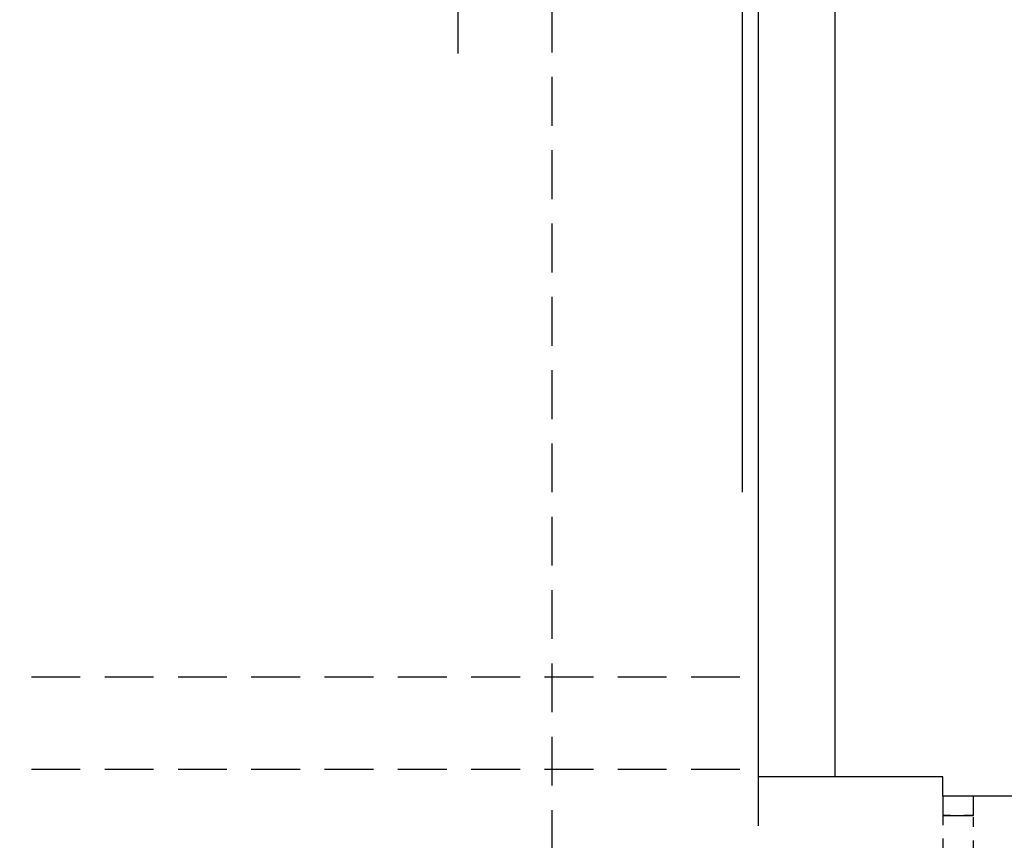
# Model space of a CAD drawing. Header units: inches. Extents: x 18535 to 24863, y 1480 to 5800.
# Tile 13 of 24: x 21930 to 22186, y 2906 to 3119. Entities that reach past the tile are written whole.
import ezdxf
from ezdxf.enums import TextEntityAlignment as Align

# ---------------------------------------------------------------- set-up
doc = ezdxf.new("R2010")
doc.units = ezdxf.units.IN
doc.header["$MEASUREMENT"] = 0
doc.linetypes.add('DASHED', pattern=[19.05, 12.7, -6.35])
doc.linetypes.add('Przerywana', pattern=[6, 2.5, -3.5])
for name, color, linetype in [('_T sciany', 7, 'Continuous'), ('AA_PRZ_SCIANY_030', 7, 'Continuous'), ('AA_PRZERYWANE', 7, 'Continuous'), ('AA_STOLARKA DRZW_009', 7, 'Continuous'), ('AA_WIDOK_009', 7, 'Continuous'), ('ArchiCAD', 7, 'Continuous'), ('Window-Door Markers', 7, 'Continuous')]:
    doc.layers.add(name, color=color, linetype=linetype)
doc.styles.add('GENERATED_STYLE_8', font='txt')
doc.styles.add('GENERATED_STYLE_9', font='arial.ttf')

# ---------------------------------------------------------------- blocks, each defined once
blk = doc.blocks.new('Window-Door Marker - 70_4426')
at = {"layer": 'ArchiCAD', "color": 140, "linetype": 'Continuous'}
blk.add_line((0, -100), (0, 10), dxfattribs=at)
blk = doc.blocks.new('WALL_14', base_point=(22122.3, 3133.07))
at = {"layer": 'Window-Door Markers'}
ref = blk.add_blockref('Window-Door Marker - 70_4426', (22044.25, 3120.57), dxfattribs=dict(at, rotation=180))
ref.add_attrib('AC_WIDO_A_SIZE', '140', dxfattribs={"color": 255, "height": 10, "rotation": 90, "style": 'GENERATED_STYLE_9'}).set_placement((22042.21, 3172.8), align=Align.BOTTOM_LEFT)
ref.add_attrib('AC_WIDO_B_SIZE', '240', dxfattribs={"color": 255, "height": 10, "rotation": 90, "style": 'GENERATED_STYLE_9'}).set_placement((22062.21, 3172.8), align=Align.BOTTOM_LEFT)

msp = doc.modelspace()

# ---------------------------------------------------------------- linework, layer by layer
at = {"layer": 'AA_PRZ_SCIANY_030', "color": 251, "linetype": 'Continuous'}
for p, q in [((22142.3, 3454.57), (22142.3, 2922.57)), ((22122.3, 3420.57), (22122.3, 2922.57)), ((22170.3, 2922.57), (22122.3, 2922.57)), ((22170.3, 2917.57), (22170.3, 2922.57)), ((22194.3, 2917.57), (22170.3, 2917.57))]:
    msp.add_line(p, q, dxfattribs=at)
at = {"layer": 'AA_PRZERYWANE', "color": 251, "linetype": 'DASHED'}
for p, q in [((21876.3, 2948.57), (22122.3, 2948.57)), ((21876.3, 2924.57), (22122.3, 2924.57)), ((22122.3, 2922.57), (22122.3, 2734.57))]:
    msp.add_line(p, q, dxfattribs=at)
at = {"layer": 'AA_STOLARKA DRZW_009', "color": 252, "linetype": 'Continuous'}
for p, q in [((22178.3, 2917.57), (22170.3, 2917.57)), ((22170.3, 2917.57), (22170.3, 2912.57)), ((22178.3, 2912.57), (22178.3, 2917.57)), ((22170.3, 2912.57), (22178.3, 2912.57))]:
    msp.add_line(p, q, dxfattribs=at)
at = {"layer": 'AA_STOLARKA DRZW_009', "color": 252, "linetype": 'Przerywana'}
for p, q in [((22178.3, 2912.57), (22170.3, 2912.57)), ((22170.3, 2912.57), (22170.3, 2873.57)), ((22178.3, 2873.57), (22178.3, 2912.57))]:
    msp.add_line(p, q, dxfattribs=at)
at = {"layer": 'AA_WIDOK_009', "color": 251, "linetype": 'DASHED'}
msp.add_line((22068.83, 2196.41), (22068.83, 3462.76), dxfattribs=at)
at = {"layer": 'AA_WIDOK_009', "color": 251, "linetype": 'Continuous'}
msp.add_line((22118.3, 2996.57), (22118.3, 3132.7), dxfattribs=at)

# ---------------------------------------------------------------- block references
at = {"layer": '_T sciany', "color": 5}
msp.add_blockref('WALL_14', (22122.3, 3133.07), dxfattribs=at)

doc.saveas('drawing.dxf')
